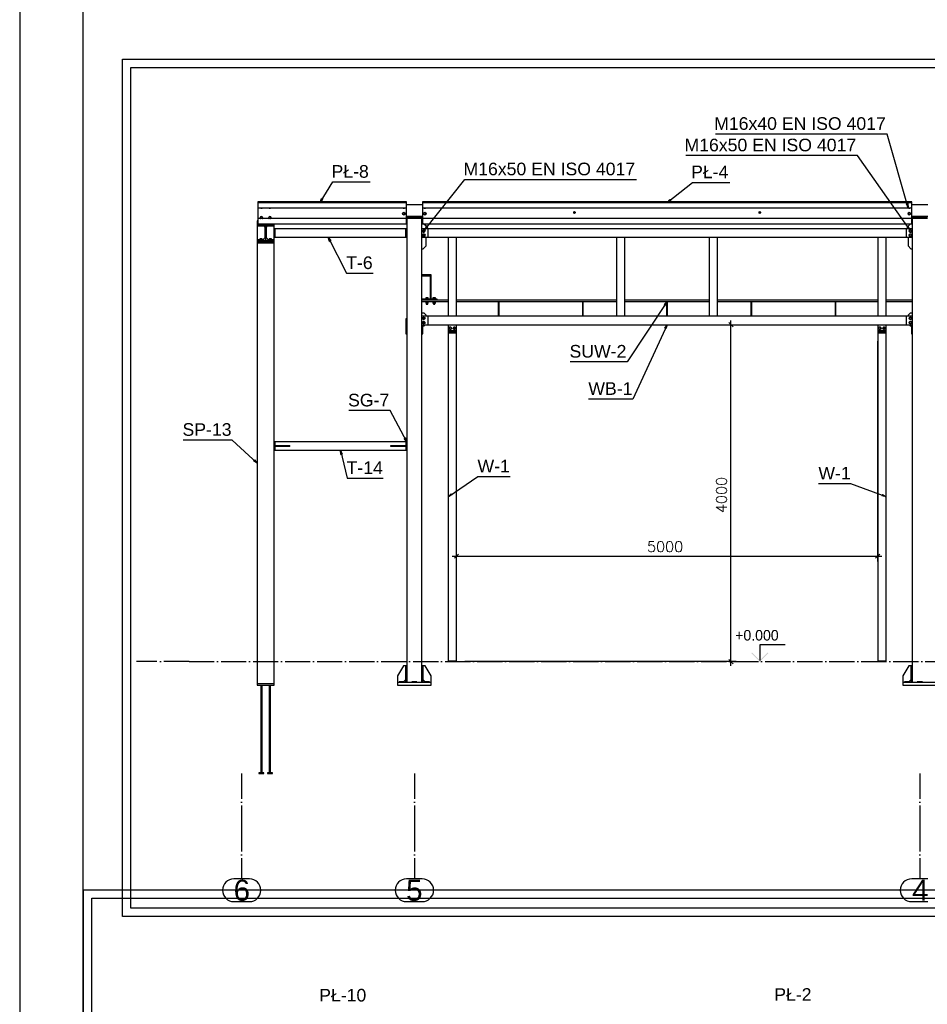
# Paper-space layout 'A0 Advance Steel' of a CAD drawing. Header units: millimetres. Extents: x -21 to 1320, y -7 to 928.
# Tile 3 of 134: x -20 to 196, y 229 to 463. Entities that reach past the tile are written whole.
import ezdxf

# ---------------------------------------------------------------- set-up
doc = ezdxf.new("R2010")
doc.units = ezdxf.units.MM
doc.linetypes.add('ACAD_ISO04W100', pattern=[30, 24, -3, 0, -3])
doc.layers.get('0').update_dxf_attribs({"linetype": 'CONTINUOUS'})
for name, color, linetype in [('AS_Belki', 145, 'CONTINUOUS'), ('AS_Blachy', 30, 'CONTINUOUS'), ('AS_DIM_ON', 7, 'CONTINUOUS'), ('AS_INS_ON', 7, 'CONTINUOUS'), ('AS_Siatki', 72, 'CONTINUOUS'), ('AS_Sruby', 9, 'CONTINUOUS')]:
    doc.layers.add(name, color=color, linetype=linetype)
doc.styles.add('Arial', font='arial.ttf', dxfattribs={"height": 150})
doc.styles.add('ROMANS', font='romans')

psp = doc.layouts.new('A0 Advance Steel')

# ---------------------------------------------------------------- hatches: boundary and pattern name
at = {"layer": 'AS_INS_ON'}
psp.add_hatch(color=7, dxfattribs=at).paths.add_polyline_path([(154.07, 312.27), (153.93, 312.13), (155.93, 310.13), (157.93, 312.13), (157.79, 312.27), (155.93, 310.41)])

# ---------------------------------------------------------------- linework, layer by layer
at = {"color": 0, "linetype": 'ByBlock', "lineweight": -2}
for p, q in [((51.52, 419.11), (51.91, 420.05)), ((52.19, 419.88), (51.52, 419.11)), ((52.19, 419.88), (51.91, 420.05)), ((133.92, 419.11), (134.6, 419.87)), ((134.81, 419.61), (133.92, 419.11)), ((134.81, 419.61), (134.6, 419.87)), ((191.05, 418.92, -13738.04), (190.73, 418.83, -13738.04)), ((191.17, 417.91, -13738.04), (190.73, 418.83, -13738.04)), ((191.05, 418.92, -13738.04), (191.17, 417.91, -13738.04)), ((76.34, 412.6, -13737.36), (76.83, 413.49, -13737.36)), ((77.09, 413.28, -13737.36), (76.34, 412.6, -13737.36)), ((77.09, 413.28, -13737.36), (76.83, 413.49, -13737.36)), ((191.08, 413.53, -13737.36), (190.81, 413.34, -13737.36)), ((191.52, 412.61, -13737.36), (190.81, 413.34, -13737.36)), ((191.08, 413.53, -13737.36), (191.52, 412.61, -13737.36)), ((53.79, 409.9), (53.49, 410.87)), ((53.49, 410.87), (54.09, 410.05)), ((53.79, 409.9), (54.09, 410.05)), ((133.23, 394.91), (133.92, 395.65)), ((133.92, 395.65), (133.51, 394.72)), ((133.23, 394.91), (133.51, 394.72)), ((133.35, 389.29), (133.92, 390.13)), ((133.35, 389.29), (133.65, 389.15)), ((133.92, 390.13), (133.65, 389.15)), ((71.8, 363.24), (71.5, 363.09)), ((72.12, 362.28), (71.5, 363.09)), ((71.8, 363.24), (72.12, 362.28)), ((56.44, 359.33), (56.37, 360.34)), ((56.37, 360.34), (56.76, 359.4)), ((36, 358.06), (35.77, 357.81)), ((36.62, 357.25), (35.77, 357.81)), ((36, 358.06), (36.62, 357.25)), ((56.44, 359.33), (56.76, 359.4)), ((81.92, 349.28), (82.65, 349.98)), ((82.84, 349.71), (81.92, 349.28)), ((82.84, 349.71), (82.65, 349.98)), ((185.04, 349.78), (184.93, 349.47)), ((185.92, 349.28), (184.93, 349.47)), ((185.04, 349.78), (185.92, 349.28))]:
    psp.add_line(p, q, dxfattribs=at)
psp.add_lwpolyline([(1280.22, -6.93), (1280.22, 834.07), (-19.78, 834.07), (-19.78, -6.93), (1280.22, -6.93)])
psp.add_lwpolyline([(1275.22, -1.93), (1275.22, 829.07), (-4.78, 829.07), (-4.78, -1.93)], close=True)
at = {"color": 3, "ltscale": 0.25}
for points in [[(4.62, 249.6), (4.62, 453.2), (611.22, 453.2), (611.22, 249.6), (4.62, 249.6)], [(6.62, 251.6), (6.62, 451.2), (609.22, 451.2), (609.22, 251.6), (6.62, 251.6)], [(-4.66, 52.35), (-4.66, 255.95), (601.94, 255.95), (601.94, 52.35), (-4.66, 52.35)], [(-2.66, 54.35), (-2.66, 253.95), (599.94, 253.95), (599.94, 54.35), (-2.66, 54.35)]]:
    psp.add_lwpolyline(points, dxfattribs=at)
at = {"color": 7}
for points in [[(191.17, 417.91), (186.17, 435.39), (145.4, 435.39)], [(191.52, 412.61), (179.13, 430.29), (138.36, 430.29)], [(51.52, 419.11), (54.57, 424.02), (63.42, 424.02)], [(76.34, 412.6), (85.89, 424.6), (126.66, 424.6)], [(133.92, 419.11), (139.94, 423.91), (148.79, 423.91)], [(53.49, 410.87), (57.83, 402.34), (64.11, 402.34)], [(133.92, 395.65), (124.45, 381.31), (110.95, 381.31)], [(133.92, 390.13), (125.75, 372.46), (115.27, 372.46)], [(72.12, 362.28), (68.15, 369.72), (58.37, 369.72)], [(36.62, 357.25), (30.7, 362.74), (19.05, 362.74)], [(56.37, 360.34), (57.93, 353.66), (66.54, 353.66)], [(81.92, 349.28), (88.96, 354.06), (96.64, 354.06)], [(185.92, 349.28), (177.57, 352.37), (169.89, 352.37)]]:
    psp.add_lwpolyline(points, dxfattribs=at)
at = {"layer": 'AS_Belki', "linetype": 'Continuous', "ltscale": 0.25}
for p, q in [((72.02, 419.26), (36.72, 419.26)), ((36.72, 419.26), (36.72, 419.11)), ((36.72, 419.11), (72.02, 419.11)), ((36.72, 419.11), (36.72, 415.31)), ((72.02, 419.11), (72.02, 419.26)), ((72.02, 415.31), (72.02, 419.11)), ((192.02, 419.26), (75.82, 419.26)), ((75.82, 419.26), (75.82, 419.11)), ((75.82, 419.11), (192.02, 419.11)), ((75.82, 419.11), (75.82, 417.91)), ((192.02, 419.11), (192.02, 419.26)), ((192.02, 414.11), (192.02, 419.11)), ((36.72, 417.91), (72.02, 417.91)), ((75.82, 417.91), (192.02, 417.91)), ((75.82, 417.91), (75.82, 415.31)), ((111.74, 416.81), (111.79, 416.93)), ((111.76, 416.76), (111.74, 416.81)), ((111.76, 416.76), (111.74, 416.81)), ((111.76, 416.86), (111.76, 416.69)), ((111.79, 416.93), (111.92, 416.99)), ((111.92, 416.99), (112.05, 416.93)), ((112.05, 416.93), (112.1, 416.81)), ((112.08, 416.69), (112.08, 416.86)), ((112.1, 416.81), (112.08, 416.76)), ((112.1, 416.81), (112.08, 416.76)), ((155.74, 416.81), (155.79, 416.93)), ((155.76, 416.76), (155.74, 416.81)), ((155.76, 416.76), (155.74, 416.81)), ((155.76, 416.86), (155.76, 416.69)), ((155.79, 416.93), (155.92, 416.99)), ((155.92, 416.99), (156.05, 416.93)), ((156.05, 416.93), (156.1, 416.81)), ((156.08, 416.69), (156.08, 416.86)), ((156.1, 416.81), (156.08, 416.76)), ((156.1, 416.81), (156.08, 416.76)), ((36.72, 414.81), (36.62, 414.81)), ((36.62, 414.81), (36.62, 413.79)), ((72.02, 415.31), (36.72, 415.31)), ((36.72, 415.31), (36.72, 414.11)), ((36.72, 414.11), (72.02, 414.11)), ((40.62, 413.79), (40.62, 414.11)), ((72.02, 414.11), (72.02, 415.31)), ((75.72, 415.43), (72.12, 415.43)), ((72.12, 415.43), (72.12, 415.43)), ((72.12, 415.43), (72.12, 309.13)), ((75.72, 415.43), (75.72, 415.43)), ((75.72, 309.13), (75.72, 415.43)), ((192.02, 415.31), (75.82, 415.31)), ((75.82, 415.31), (75.82, 414.11)), ((75.82, 414.11), (192.02, 414.11)), ((195.72, 415.43), (192.12, 415.43)), ((192.12, 415.43), (192.12, 415.43)), ((192.12, 415.43), (192.12, 309.13)), ((36.62, 413.79), (40.62, 413.79)), ((36.62, 413.79), (36.62, 413.59)), ((36.62, 413.59), (38.56, 413.59)), ((38.56, 413.59), (38.56, 410.18)), ((38.69, 413.59), (40.62, 413.59)), ((38.69, 410.18), (38.69, 413.59)), ((40.62, 413.59), (40.62, 413.79)), ((71.86, 412.87), (40.81, 412.87)), ((40.81, 412.87), (40.81, 410.87)), ((71.86, 410.87), (71.86, 412.87)), ((190.76, 412.87), (77.08, 412.87)), ((77.08, 412.87), (77.08, 410.87)), ((190.76, 410.87), (190.76, 412.87)), ((36.62, 410.35), (36.62, 410.18)), ((36.62, 410.18), (38.56, 410.18)), ((36.62, 410.18), (36.62, 409.98)), ((40.62, 409.58), (36.62, 409.58)), ((36.62, 409.58), (36.62, 409.58)), ((36.62, 409.58), (36.62, 304.93)), ((38.56, 411.2), (38.52, 411.2)), ((38.71, 411.2), (38.69, 411.2)), ((38.69, 410.18), (40.62, 410.18)), ((40.62, 410.18), (40.62, 410.35)), ((40.62, 409.98), (40.62, 410.18)), ((40.62, 409.58), (40.62, 409.58)), ((40.62, 304.93), (40.62, 409.58)), ((40.81, 410.87), (71.86, 410.87)), ((77.08, 410.87), (190.76, 410.87)), ((81.92, 410.87), (81.92, 392.13)), ((83.92, 392.13), (83.92, 410.87)), ((121.92, 410.87), (121.92, 392.13)), ((123.92, 392.13), (123.92, 410.87)), ((143.92, 410.87), (143.92, 392.13)), ((145.92, 392.13), (145.92, 410.87)), ((183.92, 410.87), (183.92, 392.13)), ((185.92, 392.13), (185.92, 410.87)), ((77.64, 401.73), (77.64, 396.17)), ((77.92, 396.17), (77.92, 401.73)), ((75.72, 395.65), (81.92, 395.65)), ((81.92, 395.93), (79.32, 395.93)), ((121.92, 395.93), (83.92, 395.93)), ((83.92, 395.65), (113.82, 395.65)), ((114.02, 395.65), (121.92, 395.65)), ((143.92, 395.93), (123.92, 395.93)), ((123.92, 395.65), (143.92, 395.65)), ((183.92, 395.93), (145.92, 395.93)), ((145.92, 395.65), (183.92, 395.65)), ((192.12, 395.93), (185.92, 395.93)), ((185.92, 395.65), (192.12, 395.65)), ((183.92, 392.13), (77.08, 392.13)), ((77.08, 392.13), (77.08, 390.13)), ((185.92, 392.13), (183.92, 392.13)), ((190.76, 392.13), (185.92, 392.13)), ((190.76, 390.13), (190.76, 392.13)), ((77.08, 390.13), (190.76, 390.13)), ((81.92, 388.23), (81.92, 310.33)), ((83.92, 310.33), (83.92, 388.23)), ((183.92, 388.23), (183.92, 310.33)), ((185.92, 310.33), (185.92, 388.23)), ((71.96, 362.34), (40.78, 362.34)), ((40.78, 362.34), (40.78, 361.44)), ((40.78, 361.24), (40.78, 360.34)), ((40.78, 360.34), (71.96, 360.34)), ((68.36, 361.44), (71.96, 361.44)), ((68.36, 361.24), (68.36, 361.44)), ((71.96, 361.24), (68.36, 361.24)), ((71.96, 361.44), (71.96, 362.34)), ((71.96, 360.34), (71.96, 361.24)), ((82.42, 310.33), (83.92, 310.33)), ((184.42, 310.33), (185.92, 310.33)), ((37.46, 304.53), (37.46, 283.73)), ((37.62, 304.93), (40.62, 304.93)), ((37.78, 283.73), (37.78, 304.53)), ((39.46, 304.53), (39.46, 283.73)), ((39.78, 283.73), (39.78, 304.53))]:
    psp.add_line(p, q, dxfattribs=at)
at = {"layer": 'AS_Belki', "linetype": 'Continuous', "ltscale": 0.25, "extrusion": (-3.60657e-11, -0.087156, 0.996195)}
for centre in [(111.92, 415.11, -36.32), (155.92, 415.11, -36.32)]:
    psp.add_circle(centre, 0.16, dxfattribs=at)
at = {"layer": 'AS_Blachy', "linetype": 'Continuous', "ltscale": 0.25}
for p, q in [((75.82, 418.58), (72.02, 418.58)), ((74.02, 418.58), (73.82, 418.58)), ((73.82, 418.58), (73.82, 418.58)), ((74.02, 418.58), (74.02, 418.58)), ((195.82, 418.58), (192.02, 418.58)), ((194.02, 418.58), (193.82, 418.58)), ((193.82, 418.58), (193.82, 418.58)), ((194.02, 418.58), (194.02, 418.58)), ((37.06, 414.11), (37.06, 413.96)), ((37.06, 413.96), (40.18, 413.96)), ((40.18, 413.96), (40.18, 414.11)), ((72.02, 415.9), (75.82, 415.9)), ((72.12, 415.9), (72.12, 415.73)), ((75.72, 415.73), (72.12, 415.73)), ((72.12, 415.73), (72.12, 415.43)), ((72.12, 415.43), (75.72, 415.43)), ((75.72, 415.73), (75.72, 415.9)), ((75.72, 415.43), (75.72, 415.73)), ((75.82, 414.21), (75.72, 414.21)), ((76.72, 413.51), (76.11, 414.11)), ((191.73, 414.11), (191.12, 413.51)), ((192.02, 415.9), (195.82, 415.9)), ((192.12, 414.21), (192.02, 414.21)), ((192.12, 415.9), (192.12, 415.73)), ((195.72, 415.73), (192.12, 415.73)), ((192.12, 415.73), (192.12, 415.43)), ((192.12, 415.43), (195.72, 415.43)), ((36.62, 413.59), (36.62, 410.35)), ((38.17, 413.59), (38.52, 413.24)), ((38.52, 413.26), (38.18, 413.59)), ((38.52, 413.24), (38.52, 413.26)), ((38.52, 410.85), (38.52, 413.24)), ((38.88, 413.59), (38.71, 413.43)), ((38.71, 413.43), (38.71, 411.05)), ((38.72, 413.24), (39.08, 413.59)), ((39.06, 413.59), (38.72, 413.26)), ((38.72, 413.26), (38.72, 413.24)), ((38.72, 413.24), (38.72, 410.85)), ((40.62, 410.35), (40.62, 413.59)), ((40.81, 412.87), (40.62, 412.87)), ((72.12, 412.87), (71.86, 412.87)), ((77.08, 412.87), (75.72, 412.87)), ((76.72, 412.87), (76.72, 413.51)), ((192.12, 412.87), (190.76, 412.87)), ((191.12, 413.51), (191.12, 412.87)), ((36.62, 410.35), (37.25, 410.35)), ((36.62, 409.98), (40.62, 409.98)), ((36.62, 409.98), (36.62, 409.58)), ((36.62, 409.58), (40.62, 409.58)), ((37.79, 410.35), (38.02, 410.35)), ((38.02, 410.35), (38.52, 410.85)), ((38.71, 411.05), (38.72, 411.04)), ((38.72, 410.85), (39.22, 410.35)), ((39.22, 410.35), (39.45, 410.35)), ((39.99, 410.35), (40.62, 410.35)), ((40.62, 410.87), (40.81, 410.87)), ((40.62, 409.58), (40.62, 409.98)), ((71.86, 410.87), (72.12, 410.87)), ((75.72, 410.87), (77.08, 410.87)), ((76.72, 408.81), (76.72, 410.87)), ((190.76, 410.87), (192.12, 410.87)), ((191.12, 410.87), (191.12, 408.81)), ((75.72, 408.11), (76.02, 408.11)), ((76.02, 408.11), (76.72, 408.81)), ((191.12, 408.81), (191.82, 408.11)), ((191.82, 408.11), (192.12, 408.11)), ((77.92, 401.93), (75.72, 401.93)), ((75.72, 401.73), (77.92, 401.73)), ((77.92, 401.73), (77.92, 401.93)), ((79.32, 396.17), (75.72, 396.17)), ((79.32, 395.93), (75.72, 395.93)), ((79.32, 395.93), (79.32, 396.17)), ((93.82, 395.65), (93.82, 392.13)), ((94.02, 392.13), (94.02, 395.65)), ((113.82, 395.65), (114.02, 395.65)), ((113.82, 395.65), (113.82, 392.13)), ((114.02, 392.13), (114.02, 395.65)), ((133.82, 395.65), (133.82, 392.13)), ((134.02, 392.13), (134.02, 395.65)), ((153.82, 395.65), (153.82, 392.13)), ((154.02, 392.13), (154.02, 395.65)), ((173.82, 395.65), (173.82, 392.13)), ((174.02, 392.13), (174.02, 395.65)), ((76.22, 392.85), (75.72, 392.85)), ((76.72, 392.35), (76.22, 392.85)), ((191.62, 392.85), (191.12, 392.35)), ((192.12, 392.85), (191.62, 392.85)), ((72.12, 391.49), (71.92, 391.49)), ((71.92, 391.49), (71.92, 390.49)), ((71.92, 390.49), (72.12, 390.49)), ((71.92, 390.49), (71.92, 388.99)), ((77.08, 392.13), (75.72, 392.13)), ((76.72, 392.13), (76.72, 392.35)), ((192.12, 392.13), (190.76, 392.13)), ((191.12, 392.35), (191.12, 392.13)), ((71.92, 388.99), (72.12, 388.99)), ((71.92, 388.99), (71.92, 387.99)), ((75.72, 390.13), (77.08, 390.13)), ((75.72, 389.87), (76.22, 389.87)), ((75.72, 388.99), (75.92, 388.99)), ((75.92, 388.99), (75.92, 389.87)), ((75.92, 387.99), (75.92, 388.99)), ((76.22, 389.87), (76.48, 390.13)), ((81.92, 390.13), (81.92, 388.73)), ((81.92, 388.73), (81.92, 388.43)), ((81.92, 388.73), (83.92, 388.73)), ((83.92, 388.43), (81.92, 388.43)), ((81.92, 388.43), (81.92, 388.23)), ((81.92, 388.23), (83.92, 388.23)), ((83.92, 388.73), (83.92, 390.13)), ((83.92, 388.43), (83.92, 388.73)), ((83.92, 388.23), (83.92, 388.43)), ((183.92, 390.13), (183.92, 388.73)), ((183.92, 388.73), (183.92, 388.43)), ((183.92, 388.73), (185.92, 388.73)), ((185.92, 388.43), (183.92, 388.43)), ((183.92, 388.43), (183.92, 388.23)), ((183.92, 388.23), (185.92, 388.23)), ((185.92, 388.73), (185.92, 390.13)), ((185.92, 388.43), (185.92, 388.73)), ((185.92, 388.23), (185.92, 388.43)), ((190.76, 390.13), (192.12, 390.13)), ((191.36, 390.13), (191.62, 389.87)), ((191.62, 389.87), (192.12, 389.87)), ((191.92, 389.87), (191.92, 388.99)), ((191.92, 388.99), (192.12, 388.99)), ((191.92, 388.99), (191.92, 387.99)), ((71.92, 387.99), (72.12, 387.99)), ((75.72, 387.99), (75.92, 387.99)), ((191.92, 387.99), (192.12, 387.99)), ((40.62, 361.44), (44.38, 361.44)), ((44.38, 361.24), (40.62, 361.24)), ((44.38, 361.24), (44.38, 361.44)), ((71.96, 361.44), (72.12, 361.44)), ((72.12, 361.24), (71.96, 361.24)), ((71.32, 309.13), (69.92, 306.73)), ((71.82, 309.13), (71.32, 309.13)), ((72.12, 309.13), (71.82, 309.13)), ((71.82, 309.13), (71.82, 306.73)), ((72.12, 309.13), (72.12, 306.73)), ((76.02, 309.13), (75.72, 309.13)), ((75.72, 306.73), (75.72, 309.13)), ((76.02, 306.73), (76.02, 309.13)), ((76.52, 309.13), (76.02, 309.13)), ((77.92, 306.73), (76.52, 309.13)), ((81.92, 310.33), (82.42, 310.33)), ((81.92, 310.33), (81.92, 310.13)), ((81.92, 310.13), (83.92, 310.13)), ((83.92, 310.13), (83.92, 310.33)), ((183.92, 310.33), (184.42, 310.33)), ((183.92, 310.33), (183.92, 310.13)), ((183.92, 310.13), (185.92, 310.13)), ((185.92, 310.13), (185.92, 310.33)), ((191.32, 309.13), (189.92, 306.73)), ((191.82, 309.13), (191.32, 309.13)), ((192.12, 309.13), (191.82, 309.13)), ((191.82, 309.13), (191.82, 306.73)), ((192.12, 309.13), (192.12, 306.73)), ((69.92, 306.73), (69.92, 305.13)), ((71.82, 306.73), (72.12, 306.73)), ((71.82, 306.73), (71.82, 305.13)), ((72.12, 306.73), (72.12, 305.13)), ((75.72, 306.73), (76.02, 306.73)), ((75.72, 305.13), (75.72, 306.73)), ((76.02, 305.13), (76.02, 306.73)), ((77.92, 305.13), (77.92, 306.73)), ((189.92, 306.73), (189.92, 305.13)), ((191.82, 306.73), (192.12, 306.73)), ((191.82, 306.73), (191.82, 305.13)), ((192.12, 306.73), (192.12, 305.13)), ((36.62, 304.93), (37.62, 304.93)), ((36.62, 304.93), (36.62, 304.53)), ((36.62, 304.53), (40.62, 304.53)), ((40.62, 304.53), (40.62, 304.93)), ((77.92, 305.13), (69.92, 305.13)), ((69.92, 305.13), (69.92, 304.53)), ((69.92, 304.53), (77.92, 304.53)), ((71.52, 305.33), (70.32, 305.33)), ((70.32, 305.33), (70.32, 305.13)), ((71.32, 305.33), (71.82, 305.83)), ((71.52, 305.13), (71.52, 305.33)), ((74.52, 305.33), (73.32, 305.33)), ((73.32, 305.33), (73.32, 305.13)), ((74.52, 305.13), (74.52, 305.33)), ((76.02, 305.83), (76.52, 305.33)), ((77.52, 305.33), (76.32, 305.33)), ((76.32, 305.33), (76.32, 305.13)), ((77.52, 305.13), (77.52, 305.33)), ((77.92, 304.53), (77.92, 305.13)), ((197.92, 305.13), (189.92, 305.13)), ((189.92, 305.13), (189.92, 304.53)), ((189.92, 304.53), (197.92, 304.53)), ((191.52, 305.33), (190.32, 305.33)), ((190.32, 305.33), (190.32, 305.13)), ((191.32, 305.33), (191.82, 305.83)), ((191.52, 305.13), (191.52, 305.33)), ((194.52, 305.33), (193.32, 305.33)), ((193.32, 305.33), (193.32, 305.13)), ((194.52, 305.13), (194.52, 305.33)), ((38.22, 283.73), (37.02, 283.73)), ((37.02, 283.73), (37.02, 283.53)), ((37.02, 283.53), (38.22, 283.53)), ((38.22, 283.53), (38.22, 283.73)), ((40.22, 283.73), (39.02, 283.73)), ((39.02, 283.73), (39.02, 283.53)), ((39.02, 283.53), (40.22, 283.53)), ((40.22, 283.53), (40.22, 283.73))]:
    psp.add_line(p, q, dxfattribs=at)
at = {"layer": 'AS_DIM_ON', "color": 8, "linetype": 'ByBlock', "lineweight": -2}
for p, q in [((149.59, 389.63), (148.59, 390.63)), ((84.42, 335.67), (83.42, 334.67)), ((183.42, 334.67), (184.42, 335.67)), ((148.59, 310.63), (149.59, 309.63))]:
    psp.add_line(p, q, dxfattribs=at)
at = {"layer": 'AS_DIM_ON', "color": 8}
for p, q in [((149.09, 309.13), (149.09, 391.13)), ((147.84, 390.13), (188.76, 390.13)), ((83.92, 333.92), (83.92, 386.23)), ((183.92, 333.92), (183.92, 386.23)), ((82.92, 335.17), (184.92, 335.17)), ((150.34, 310.13), (85.92, 310.13))]:
    psp.add_line(p, q, dxfattribs=at)
at = {"layer": 'AS_INS_ON', "color": 7}
for p, q in [((161.93, 314.13, -50), (155.93, 314.13, -50)), ((155.93, 314.13, -50), (155.93, 310.41, -50)), ((155.93, 310.13), (155.93, 310.13))]:
    psp.add_line(p, q, dxfattribs=at)
at = {"layer": 'AS_Siatki', "color": 20, "linetype": 'ACAD_ISO04W100', "ltscale": 0.25}
for p, q in [((20.42, 310.13), (7.92, 310.13)), ((20.42, 310.13), (595.42, 310.13)), ((20.42, 310.13), (20.42, 310.13)), ((32.92, 310.13), (32.92, 310.13)), ((73.92, 310.13), (73.92, 310.13)), ((193.92, 310.13), (193.92, 310.13)), ((32.92, 283.53), (32.92, 271.03)), ((73.92, 283.53), (73.92, 271.03)), ((193.92, 283.53), (193.92, 271.03)), ((32.92, 271.03), (32.92, 271.03)), ((32.92, 271.03), (32.92, 258.53)), ((73.92, 271.03), (73.92, 271.03)), ((73.92, 271.03), (73.92, 258.53)), ((193.92, 271.03), (193.92, 271.03)), ((193.92, 271.03), (193.92, 258.53))]:
    psp.add_line(p, q, dxfattribs=at)
at = {"layer": 'AS_Siatki', "color": 20, "linetype": 'Continuous', "ltscale": 0.25}
for p, q in [((34.77, 258.53), (31.07, 258.53)), ((75.78, 258.53), (72.06, 258.53)), ((195.85, 258.53), (191.99, 258.53)), ((31.07, 253.13), (34.77, 253.13)), ((72.06, 253.13), (75.78, 253.13)), ((191.99, 253.13), (195.85, 253.13))]:
    psp.add_line(p, q, dxfattribs=at)
for centre, start, end in [((31.07, 255.83), 90, 270), ((34.77, 255.83), 270, 90), ((72.06, 255.83), 90, 270), ((75.78, 255.83), 270, 90), ((191.99, 255.83), 90, 270)]:
    psp.add_arc(centre, 2.7, start, end, dxfattribs=at)
at = {"layer": 'AS_Sruby', "linetype": 'Continuous', "ltscale": 0.25}
for p, q in [((37.44, 417.91), (37.62, 417.81)), ((37.62, 417.81), (37.8, 417.91)), ((39.44, 417.91), (39.62, 417.81)), ((39.62, 417.81), (39.8, 417.91)), ((71.42, 416.75), (71.19, 416.62)), ((71.19, 416.62), (71.19, 416.35)), ((71.19, 416.35), (71.42, 416.22)), ((71.24, 417.91), (71.42, 417.81)), ((71.42, 417.81), (71.6, 417.91)), ((71.65, 416.62), (71.42, 416.75)), ((71.42, 416.22), (71.65, 416.35)), ((71.65, 416.35), (71.65, 416.62)), ((76.42, 416.75), (76.19, 416.62)), ((76.19, 416.62), (76.19, 416.35)), ((76.19, 416.35), (76.42, 416.22)), ((76.24, 417.91), (76.42, 417.81)), ((76.42, 417.81), (76.6, 417.91)), ((76.65, 416.62), (76.42, 416.75)), ((76.42, 416.22), (76.65, 416.35)), ((76.65, 416.35), (76.65, 416.62)), ((191.42, 416.75), (191.19, 416.62)), ((191.19, 416.62), (191.19, 416.35)), ((191.19, 416.35), (191.42, 416.22)), ((191.24, 417.91), (191.42, 417.81)), ((191.42, 417.81), (191.6, 417.91)), ((191.65, 416.62), (191.42, 416.75)), ((191.42, 416.22), (191.65, 416.35)), ((191.65, 416.35), (191.65, 416.62)), ((37.62, 415.75), (37.39, 415.62)), ((37.39, 415.62), (37.39, 415.35)), ((37.39, 415.35), (37.45, 415.31)), ((37.85, 415.62), (37.62, 415.75)), ((37.79, 415.31), (37.85, 415.35)), ((37.85, 415.35), (37.85, 415.62)), ((39.62, 415.75), (39.39, 415.62)), ((39.39, 415.62), (39.39, 415.35)), ((39.39, 415.35), (39.45, 415.31)), ((39.85, 415.62), (39.62, 415.75)), ((39.79, 415.31), (39.85, 415.35)), ((39.85, 415.35), (39.85, 415.62)), ((76.02, 412.6), (75.88, 412.37)), ((75.88, 412.37), (76.02, 412.13)), ((76.02, 411.6), (75.88, 411.37)), ((76.28, 412.6), (76.02, 412.6)), ((76.02, 412.13), (76.28, 412.13)), ((76.28, 411.6), (76.02, 411.6)), ((76.42, 412.37), (76.28, 412.6)), ((76.28, 412.13), (76.42, 412.37)), ((76.42, 411.37), (76.28, 411.6)), ((191.56, 412.6), (191.43, 412.37)), ((191.43, 412.37), (191.56, 412.13)), ((191.56, 411.6), (191.43, 411.37)), ((191.83, 412.6), (191.56, 412.6)), ((191.56, 412.13), (191.83, 412.13)), ((191.83, 411.6), (191.56, 411.6)), ((191.96, 412.37), (191.83, 412.6)), ((191.83, 412.13), (191.96, 412.37)), ((191.96, 411.37), (191.83, 411.6)), ((37.22, 410.29), (37.22, 410.23)), ((37.39, 410.51), (37.25, 410.49)), ((37.39, 410.47), (37.25, 410.49)), ((37.25, 410.49), (37.25, 410.29)), ((37.25, 410.29), (37.39, 410.27)), ((37.65, 410.51), (37.39, 410.51)), ((37.65, 410.47), (37.39, 410.47)), ((37.39, 410.27), (37.39, 410.47)), ((37.39, 410.27), (37.65, 410.27)), ((37.79, 410.49), (37.65, 410.51)), ((37.79, 410.49), (37.65, 410.47)), ((37.65, 410.47), (37.65, 410.27)), ((37.65, 410.27), (37.79, 410.29)), ((37.79, 410.29), (37.79, 410.49)), ((37.82, 410.23), (37.82, 410.29)), ((39.42, 410.29), (39.42, 410.23)), ((39.59, 410.51), (39.45, 410.49)), ((39.59, 410.47), (39.45, 410.49)), ((39.45, 410.49), (39.45, 410.29)), ((39.45, 410.29), (39.59, 410.27)), ((39.85, 410.51), (39.59, 410.51)), ((39.85, 410.47), (39.59, 410.47)), ((39.59, 410.27), (39.59, 410.47)), ((39.59, 410.27), (39.85, 410.27)), ((39.99, 410.49), (39.85, 410.51)), ((39.99, 410.49), (39.85, 410.47)), ((39.85, 410.47), (39.85, 410.27)), ((39.85, 410.27), (39.99, 410.29)), ((39.99, 410.29), (39.99, 410.49)), ((40.02, 410.23), (40.02, 410.29)), ((75.88, 411.37), (76.02, 411.13)), ((76.02, 411.13), (76.28, 411.13)), ((76.28, 411.13), (76.42, 411.37)), ((191.43, 411.37), (191.56, 411.13)), ((191.56, 411.13), (191.83, 411.13)), ((191.83, 411.13), (191.96, 411.37)), ((76.58, 396.23), (76.56, 396.23)), ((76.56, 396.23), (76.56, 396.17)), ((76.56, 395.65), (76.56, 395.59)), ((76.56, 395.59), (76.58, 395.59)), ((76.61, 396.23), (76.58, 396.23)), ((76.58, 395.59), (76.61, 395.59)), ((76.66, 396.23), (76.61, 396.23)), ((76.61, 395.59), (76.66, 395.59)), ((76.92, 396.48), (76.63, 396.48)), ((76.63, 396.48), (76.63, 396.23)), ((76.64, 395.59), (76.64, 395.23)), ((76.64, 395.23), (76.92, 395.23)), ((76.72, 396.23), (76.66, 396.23)), ((76.66, 395.59), (76.72, 395.59)), ((76.78, 396.23), (76.72, 396.23)), ((76.72, 395.59), (76.78, 395.59)), ((76.75, 395.23), (76.75, 395.03)), ((76.85, 396.23), (76.78, 396.23)), ((76.78, 395.59), (76.85, 395.59)), ((76.92, 396.23), (76.85, 396.23)), ((76.85, 395.59), (76.92, 395.59)), ((77.21, 396.48), (76.92, 396.48)), ((76.92, 396.23), (76.92, 396.48)), ((76.99, 396.23), (76.92, 396.23)), ((76.92, 395.59), (76.99, 395.59)), ((76.92, 395.23), (76.92, 395.59)), ((76.92, 395.23), (77.21, 395.23)), ((77.06, 396.23), (76.99, 396.23)), ((76.99, 395.59), (77.06, 395.59)), ((77.13, 396.23), (77.06, 396.23)), ((77.06, 395.59), (77.13, 395.59)), ((77.09, 395.03), (77.09, 395.23)), ((77.18, 396.23), (77.13, 396.23)), ((77.13, 395.59), (77.18, 395.59)), ((77.23, 396.23), (77.18, 396.23)), ((77.18, 395.59), (77.23, 395.59)), ((77.21, 396.23), (77.21, 396.48)), ((77.21, 395.23), (77.21, 395.59)), ((77.26, 396.23), (77.23, 396.23)), ((77.23, 395.59), (77.26, 395.59)), ((77.28, 396.23), (77.26, 396.23)), ((77.26, 395.59), (77.28, 395.59)), ((77.28, 396.17), (77.28, 396.23)), ((77.28, 395.59), (77.28, 395.65)), ((78.28, 396.23), (78.26, 396.23)), ((78.26, 396.23), (78.26, 396.17)), ((78.26, 395.65), (78.26, 395.59)), ((78.26, 395.59), (78.28, 395.59)), ((78.31, 396.23), (78.28, 396.23)), ((78.28, 395.59), (78.31, 395.59)), ((78.36, 396.23), (78.31, 396.23)), ((78.31, 395.59), (78.36, 395.59)), ((78.62, 396.48), (78.33, 396.48)), ((78.33, 396.48), (78.33, 396.23)), ((78.34, 395.59), (78.34, 395.23)), ((78.34, 395.23), (78.62, 395.23)), ((78.42, 396.23), (78.36, 396.23)), ((78.36, 395.59), (78.42, 395.59)), ((78.48, 396.23), (78.42, 396.23)), ((78.42, 395.59), (78.48, 395.59)), ((78.45, 395.23), (78.45, 395.03)), ((78.55, 396.23), (78.48, 396.23)), ((78.48, 395.59), (78.55, 395.59)), ((78.62, 396.23), (78.55, 396.23)), ((78.55, 395.59), (78.62, 395.59)), ((78.91, 396.48), (78.62, 396.48)), ((78.62, 396.23), (78.62, 396.48)), ((78.69, 396.23), (78.62, 396.23)), ((78.62, 395.59), (78.69, 395.59)), ((78.62, 395.23), (78.62, 395.59)), ((78.62, 395.23), (78.91, 395.23)), ((78.76, 396.23), (78.69, 396.23)), ((78.69, 395.59), (78.76, 395.59)), ((78.83, 396.23), (78.76, 396.23)), ((78.76, 395.59), (78.83, 395.59)), ((78.79, 395.03), (78.79, 395.23)), ((78.88, 396.23), (78.83, 396.23)), ((78.83, 395.59), (78.88, 395.59)), ((78.93, 396.23), (78.88, 396.23)), ((78.88, 395.59), (78.93, 395.59)), ((78.91, 396.23), (78.91, 396.48)), ((78.91, 395.23), (78.91, 395.59)), ((78.96, 396.23), (78.93, 396.23)), ((78.93, 395.59), (78.96, 395.59)), ((78.98, 396.23), (78.96, 396.23)), ((78.96, 395.59), (78.98, 395.59)), ((78.98, 396.17), (78.98, 396.23)), ((78.98, 395.59), (78.98, 395.65)), ((76.75, 395.03), (76.78, 395.03)), ((76.78, 395.03), (76.84, 395.03)), ((76.84, 395.03), (76.92, 395.03)), ((76.92, 395.03), (77, 395.03)), ((77, 395.03), (77.06, 395.03)), ((77.06, 395.03), (77.09, 395.03)), ((78.45, 395.03), (78.48, 395.03)), ((78.48, 395.03), (78.54, 395.03)), ((78.54, 395.03), (78.62, 395.03)), ((78.62, 395.03), (78.7, 395.03)), ((78.7, 395.03), (78.76, 395.03)), ((78.76, 395.03), (78.79, 395.03)), ((76.02, 391.86), (75.88, 391.63)), ((75.88, 391.63), (76.02, 391.4)), ((76.02, 390.86), (75.88, 390.63)), ((75.88, 390.63), (76.02, 390.4)), ((76.28, 391.86), (76.02, 391.86)), ((76.02, 391.4), (76.28, 391.4)), ((76.28, 390.86), (76.02, 390.86)), ((76.42, 391.63), (76.28, 391.86)), ((76.28, 391.4), (76.42, 391.63)), ((76.42, 390.63), (76.28, 390.86)), ((76.28, 390.4), (76.42, 390.63)), ((191.56, 391.86), (191.43, 391.63)), ((191.43, 391.63), (191.56, 391.4)), ((191.56, 390.86), (191.43, 390.63)), ((191.43, 390.63), (191.56, 390.4)), ((191.83, 391.86), (191.56, 391.86)), ((191.56, 391.4), (191.83, 391.4)), ((191.83, 390.86), (191.56, 390.86)), ((191.96, 391.63), (191.83, 391.86)), ((191.83, 391.4), (191.96, 391.63)), ((191.96, 390.63), (191.83, 390.86)), ((191.83, 390.4), (191.96, 390.63)), ((76.02, 390.4), (76.28, 390.4)), ((82.29, 389.51), (82.15, 389.28)), ((82.15, 389.28), (82.29, 389.05)), ((82.55, 389.51), (82.29, 389.51)), ((82.29, 389.05), (82.55, 389.05)), ((82.69, 389.28), (82.55, 389.51)), ((82.55, 389.05), (82.69, 389.28)), ((83.29, 389.51), (83.15, 389.28)), ((83.15, 389.28), (83.29, 389.05)), ((83.55, 389.51), (83.29, 389.51)), ((83.29, 389.05), (83.55, 389.05)), ((83.69, 389.28), (83.55, 389.51)), ((83.55, 389.05), (83.69, 389.28)), ((184.29, 389.51), (184.15, 389.28)), ((184.15, 389.28), (184.29, 389.05)), ((184.55, 389.51), (184.29, 389.51)), ((184.29, 389.05), (184.55, 389.05)), ((184.69, 389.28), (184.55, 389.51)), ((184.55, 389.05), (184.69, 389.28)), ((185.29, 389.51), (185.15, 389.28)), ((185.15, 389.28), (185.29, 389.05)), ((185.55, 389.51), (185.29, 389.51)), ((185.29, 389.05), (185.55, 389.05)), ((185.69, 389.28), (185.55, 389.51)), ((185.55, 389.05), (185.69, 389.28)), ((191.56, 390.4), (191.83, 390.4))]:
    psp.add_line(p, q, dxfattribs=at)
for centre in [(71.42, 416.48), (76.42, 416.48), (191.42, 416.48), (76.15, 412.37, 0), (76.15, 411.37, 0), (191.69, 412.37, 0), (191.69, 411.37, 0), (76.15, 391.63, 0), (76.15, 390.63, 0), (191.69, 391.63, 0), (191.69, 390.63, 0), (82.42, 389.28), (83.42, 389.28), (184.42, 389.28), (185.42, 389.28)]:
    psp.add_circle(centre, 0.3, dxfattribs=at)
for centre, start, end in [((37.62, 418.08), 213.038, 326.962), ((39.62, 418.08), 213.038, 326.962), ((71.42, 418.08), 213.038, 326.962), ((76.42, 418.08), 213.038, 326.962), ((191.42, 418.08), 213.038, 326.962), ((37.62, 415.48), 325.7432, 214.2569), ((39.62, 415.48), 325.7431, 214.2568)]:
    psp.add_arc(centre, 0.3, start, end, dxfattribs=at)
at = {"layer": 'AS_Sruby', "linetype": 'Continuous', "ltscale": 0.25, "extrusion": (-3.04997e-16, 0.996195, 0.087156)}
for centre, start, end in [((-37.52, -35.76, 408.73), 333.5834, 206.4166), ((-37.52, -35.75, 408.67), 0, 180)]:
    psp.add_arc(centre, 0.3, start, end, dxfattribs=at)
at = {"layer": 'AS_Sruby', "linetype": 'Continuous', "ltscale": 0.25, "extrusion": (6.00973e-14, 0.996195, 0.087156)}
for centre, start, end in [((-39.72, -35.76, 408.73), 333.5834, 206.4166), ((-39.72, -35.75, 408.67), 0, 180)]:
    psp.add_arc(centre, 0.3, start, end, dxfattribs=at)

# ---------------------------------------------------------------- texts
at = {"color": 7, "style": 'Arial'}
for s, p in [('M16x40 EN ISO 4017', (145.09, 436.39)), ('M16x50 EN ISO 4017', (138.05, 431.29)), ('PŁ-8', (54.25, 425.02)), ('M16x50 EN ISO 4017', (85.58, 425.6)), ('PŁ-4', (139.62, 424.91)), ('T-6', (57.73, 403.34)), ('SUW-2', (110.76, 382.31)), ('WB-1', (115.22, 373.46)), ('SG-7', (58.18, 370.72)), ('SP-13', (18.87, 363.74)), ('W-1', (88.91, 355.06)), ('T-14', (57.83, 354.66)), ('W-1', (169.84, 353.37)), ('PŁ-10', (51.32, 229.42)), ('PŁ-2', (159.36, 229.58))]:
    psp.add_text(s, height=3, dxfattribs=at).set_placement(p)
at = {"layer": 'AS_DIM_ON', "color": 9, "style": 'ROMANS'}
psp.add_text('4000', height=2.5, rotation=90, dxfattribs=at).set_placement((148.09, 345.4))
psp.add_text('5000', height=2.5, dxfattribs=at).set_placement((129.16, 336.17))
at = {"layer": 'AS_INS_ON', "color": 7}
psp.add_text('+0.000', height=2.5, dxfattribs=at).set_placement((150.09, 315.13))
at = {"layer": 'AS_Siatki', "color": 20, "style": 'Arial'}
for s, p in [('6', (31.01, 253.33)), ('5', (71.97, 253.33)), ('4', (192.1, 253.33))]:
    psp.add_text(s, height=5, dxfattribs=at).set_placement(p)

doc.saveas('drawing.dxf')
